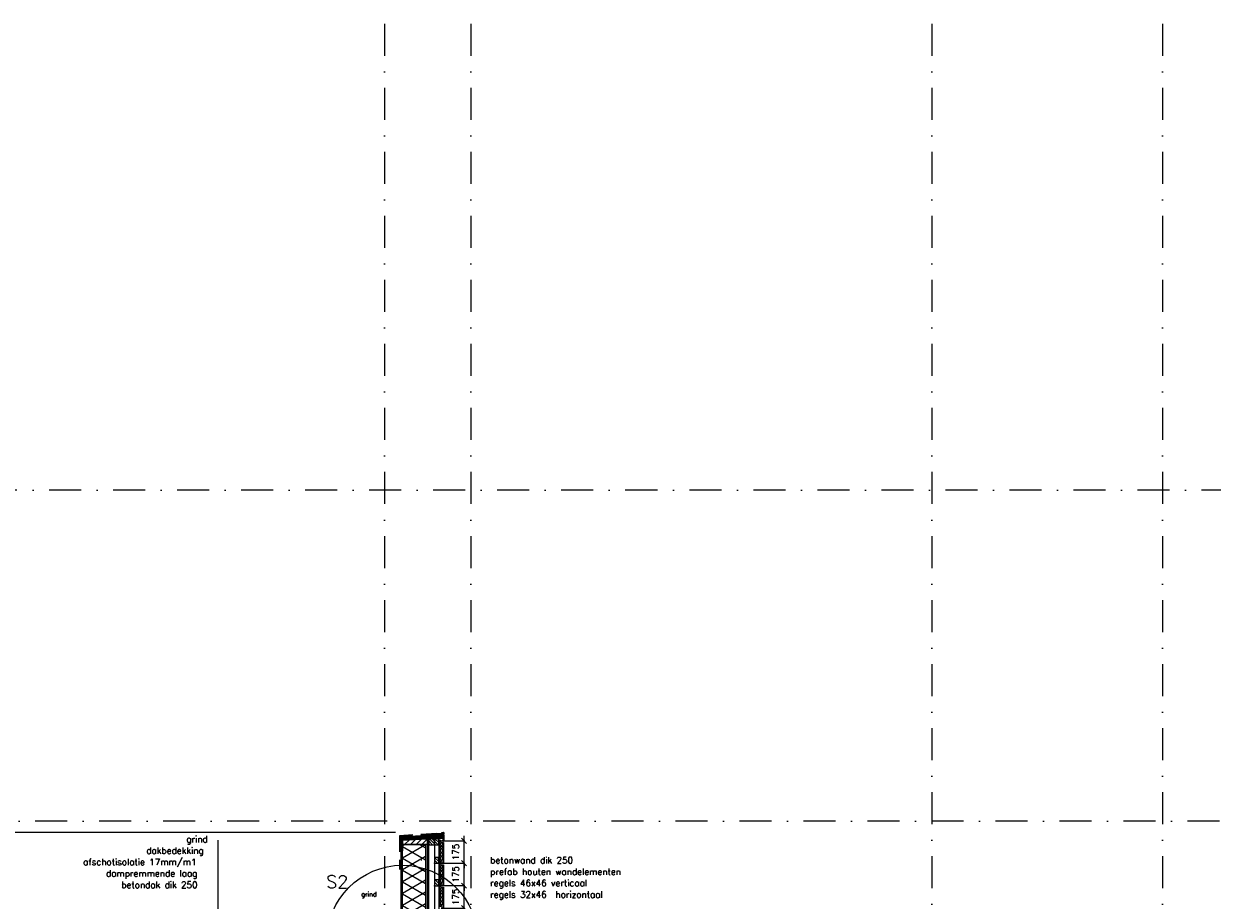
# Model space of a CAD drawing. Extents: x 102559 to 245130, y 44436 to 138999.
# Tile 28 of 30: x 189797 to 199079, y 103094 to 109939. Entities that reach past the tile are written whole.
import ezdxf

# ---------------------------------------------------------------- set-up
doc = ezdxf.new("R2010")
doc.units = 0
doc.header["$LTSCALE"] = 20
doc.header["$MEASUREMENT"] = 0
doc.header["$PDSIZE"] = -1
for name, pattern in [('CENTER', [5.421053, 3.388158, -0.677632, 0.677632, -0.677632]), ('DASHDOT', [25, 12.5, -6.25, 0, -6.25]), ('DD1', [2.66667, 1.66667, -0.5, 0, -0.5]), ('HIDDEN', [9.375, 6.25, -3.125])]:
    doc.linetypes.add(name, pattern=pattern)
doc.layers.get('0').update_dxf_attribs({"linetype": 'CONTINUOUS'})
doc.layers.get('DEFPOINTS').update_dxf_attribs({"linetype": 'CONTINUOUS'})
for name, color, linetype in [('_DETAILNUMMERS', 4, 'CONTINUOUS'), ('_DETAILNUMMERSTEKST', 4, 'CONTINUOUS'), ('A--01A1_ACEER', 1, 'CONTINUOUS'), ('A--A21--_F-23-', 9, 'CONTINUOUS'), ('A--A25--_F--3-', 9, 'CONTINUOUS'), ('A--A42--_F--3-', 9, 'CONTINUOUS'), ('A--A42--_F-23-', 9, 'CONTINUOUS'), ('A--L21--', 3, 'CONTINUOUS'), ('A--L21D3_BUITENWAND', 3, 'CONTINUOUS'), ('A--L25--', 7, 'CONTINUOUS'), ('A--L25--_F-23-', 7, 'CONTINUOUS'), ('A--L27DC4_DAKEN', 4, 'HIDDEN'), ('A--L31--', 2, 'CONTINUOUS'), ('A--L42--', 7, 'CONTINUOUS'), ('A--L42--_F--3-', 7, 'CONTINUOUS'), ('A--L42--_F-23-', 7, 'CONTINUOUS'), ('A--L47', 7, 'CONTINUOUS'), ('A--M$1A-_F123-', 1, 'CONTINUOUS'), ('A--T$1A-_F123_20', 1, 'CONTINUOUS'), ('A--T01A-18_TEKST', 1, 'CONTINUOUS'), ('A--T01A-25_TEKST', 2, 'CONTINUOUS'), ('STRAMIEN', 8, 'DD1'), ('X--LR---_CP', 7, 'CONTINUOUS')]:
    doc.layers.add(name, color=color, linetype=linetype)
doc.styles.add('HIEMSTRA', font='romans.shx')
doc.dimstyles.get("Standard").update_dxf_attribs({"dimscale": 40, "dimtxt": 2.5, "dimasz": 2, "dimexe": 0.3, "dimexo": 0.3, "dimgap": 2, "dimtad": 1, "dimdec": 0, "dimzin": 0, "dimdsep": 46, "dimtxsty": 'HIEMSTRA', "dimblk1": 'OBLIQUE', "dimblk2": 'OBLIQUE', "dimsah": 1, "dimcen": 0.09, "dimdle": 0.3, "dimclrd": 1, "dimclre": 1, "dimclrt": 3, "dimadec": 0, "dimazin": 0, "dimtfac": 1, "dimtdec": 4, "dimtix": 1, "dimtmove": 2, "dimatfit": 3, "dimldrblk": 'OBLIQUE', "dimfxl": 0, "dimtvp": 625, "dimtolj": 1, "dimtzin": 0, "dimarcsym": 0})
pattern_1 = [(45, (0, 0), (-10.6066, 10.6066), [])]

# ---------------------------------------------------------------- blocks, each defined once
blk = doc.blocks.new('E100606D_8713350')
at = {"color": 0}
blk.add_lwpolyline([(17.9, 1.6), (20.2, 1.6), (20, 1.8, -0.57735), (20.2, 2.1), (21.5, 2.1), (22.8, 2.1, -0.57735), (23, 1.8), (22.9, 1.6), (25.2, 1.6), (25, 1.8, -0.57735), (25.2, 2.1), (26.5, 2.1), (27.8, 2.1, -0.57735), (28, 1.8), (27.9, 1.6), (30.2, 1.6), (30, 1.8, -0.57735), (30.2, 2.1), (31.5, 2.1), (32.8, 2.1, -0.57735), (33, 1.8), (32.9, 1.6), (35.2, 1.6), (35, 1.8, -0.57735), (35.2, 2.1), (36.5, 2.1), (37.8, 2.1, -0.57735), (38, 1.8), (37.9, 1.6), (40.2, 1.6), (40, 1.8, -0.57735), (40.2, 2.1), (41.5, 2.1), (42.8, 2.1, -0.57735), (43, 1.8), (42.9, 1.6), (45.2, 1.6), (45, 1.8, -0.57735), (45.2, 2.1), (46.5, 2.1), (47.8, 2.1, -0.57735), (48, 1.8), (47.9, 1.6), (50.2, 1.6), (50, 1.8, -0.57735), (50.2, 2.1), (51.5, 2.1), (52.8, 2.1, -0.57735), (53, 1.8), (52.9, 1.6), (55.2, 1.6), (55, 1.8, -0.57735), (55.2, 2.1), (56.5, 2.1), (57.8, 2.1, -0.57735), (58, 1.8), (57.9, 1.6), (60.2, 1.6), (60, 1.8, -0.57735), (60.2, 2.1), (61.5, 2.1), (62.8, 2.1, -0.57735), (63, 1.8), (62.9, 1.6), (65.2, 1.6), (65, 1.8, -0.57735), (65.2, 2.1), (66.5, 2.1), (67.8, 2.1, -0.57735), (68, 1.8), (67.9, 1.6), (70.2, 1.6), (70, 1.8, -0.57735), (70.2, 2.1), (71.5, 2.1), (72.8, 2.1, -0.57735), (73, 1.8), (72.9, 1.6), (78.3, 0.6, -0.912623), (78.3, 0.1), (-5.3, 0.1, 0.414214), (-5.8, -0.4), (-5.8, -1.4, -0.414214), (-6.3, -1.9, -0.414214), (-6.8, -1.4), (-6.8, -0.4, 0.414214), (-7.3, 0.1), (-9.5, 0.1, 0.414214), (-10, -0.4), (-10, -24.7, 0.414214), (-9.5, -25.2), (-7.3, -25.2, 0.414214), (-6.8, -24.7), (-6.8, -23.7, -0.414214), (-6.3, -23.2, -0.414214), (-5.8, -23.7), (-5.8, -25.7, -0.414214), (-6.3, -26.2), (-9.5, -26.2, 0.414214), (-10, -26.7), (-10, -38.7, 0.534511), (-9.3, -39.1), (-1, -35.7, -0.534511), (0, -36.4, -0.303347), (-0.4, -37.1), (-9.4, -40.8, -0.534511), (-11.5, -39.4), (-11.5, 12.6, -0.414214), (-10, 14.1), (0, 14.1, -0.414214), (0.5, 13.6), (0.5, 13.1, -0.414214), (0, 12.6), (-9.5, 12.6, 0.414214), (-10, 12.1), (-10, 2.6, 0.414214), (-9.5, 2.1), (-8.5, 2.1), (-7.2, 2.1, -0.57735), (-7, 1.8), (-7.1, 1.6), (-4.8, 1.6), (-5, 1.8, -0.57735), (-4.8, 2.1), (-3.5, 2.1), (-2.2, 2.1, -0.57735), (-2, 1.8), (-2.1, 1.6), (0.2, 1.6), (0, 1.8, -0.57735), (0.2, 2.1), (1.5, 2.1), (2.8, 2.1, -0.57735), (3, 1.8), (2.9, 1.6), (5.2, 1.6), (5, 1.8, -0.57735), (5.2, 2.1), (6.5, 2.1), (7.8, 2.1, -0.57735), (8, 1.8), (7.9, 1.6), (10.2, 1.6), (10, 1.8, -0.57735), (10.2, 2.1), (11.5, 2.1), (12.8, 2.1, -0.57735), (13, 1.8), (12.9, 1.6), (15.2, 1.6), (15, 1.8, -0.57735), (15.2, 2.1), (16.5, 2.1), (17.8, 2.1, -0.57735), (18, 1.8)], format="xyb", close=True, dxfattribs=at)
blk = doc.blocks.new('ARGETON175')
at = {"layer": 'A--L21D3_BUITENWAND'}
for p, q in [((-8, 153), (-30, 150.5)), ((-30, 150.5), (-30, -12.5)), ((-22, 145.5), (-22, 126)), ((-8, 145.5), (-22, 145.5)), ((-8, 126), (-22, 126)), ((-8, 121), (-22, 121)), ((-22, 121), (-22, 102)), ((-22, 102), (-8, 102)), ((-22, 97), (-22, 72)), ((-22, 97), (-8, 97)), ((0, 168), (-8, 168)), ((-8, 153), (-8, 168)), ((-8, 126), (-8, 145.5)), ((-8, 102), (-8, 121)), ((-8, 72), (-8, 97)), ((0, 0), (0, 168)), ((-22, 72), (-8, 72)), ((-22, 67), (-22, 42)), ((-22, 67), (-8, 67)), ((-22, 42), (-8, 42)), ((-22, 37), (-22, 12)), ((-22, 37), (-8, 37)), ((-22, 12), (-8, 12)), ((-15, 7), (-15, -12.5)), ((-15, 7), (-8, 7)), ((-8, 42), (-8, 67)), ((-8, 12), (-8, 37)), ((-8, 7), (-8, 0)), ((-8, 0), (0, 0)), ((-30, -12.5), (-15, -12.5))]:
    blk.add_line(p, q, dxfattribs=at)
blk = doc.blocks.new('*U259')
at = {"layer": 'A--A42--_F-23-', "linetype": 'Continuous'}
h = blk.add_hatch(dxfattribs=at)
h.set_pattern_fill('ALFALINE', color=256, scale=40, style=0)
h.set_pattern_definition([(45, (-192749.264, -101917.898), (-28.284271, 28.284271), [])])
h.paths.add_polyline_path([(0, 0), (-5, 0), (-5, 1670.5), (0, 1670.5), (5, 1670.5), (5, 0)])
at = {"layer": 'A--L42--_F-23-', "color": 2, "linetype": 'Continuous'}
for points in [[(0, 0), (-5, 0), (-5, 1670.5), (0, 1670.5)], [(0, 0), (5, 0), (5, 1670.5), (0, 1670.5)]]:
    blk.add_lwpolyline(points, dxfattribs=at)
blk = doc.blocks.new('*U258')
at = {"layer": 'A--A42--_F-23-', "linetype": 'Continuous'}
h = blk.add_hatch(dxfattribs=at)
h.set_pattern_fill('ALFALINE', color=256, scale=40, style=0)
h.set_pattern_definition([(45, (-192955.265, -101917.898), (-28.284271, 28.284271), [])])
h.paths.add_polyline_path([(0, 0), (-5, 0), (-5, 1655.5), (0, 1655.5), (5, 1655.5), (5, 0)])
at = {"layer": 'A--L42--_F-23-', "color": 2, "linetype": 'Continuous'}
for points in [[(0, 0), (-5, 0), (-5, 1655.5), (0, 1655.5)], [(0, 0), (5, 0), (5, 1655.5), (0, 1655.5)]]:
    blk.add_lwpolyline(points, dxfattribs=at)
blk = doc.blocks.new('_OBLIQUE')
at = {"color": 0, "linetype": 'ByBlock'}
blk.add_line((-0.5, -0.5), (0.5, 0.5), dxfattribs=at)
blk = doc.blocks.new('*D188')
at = {"color": 1, "linetype": 'ByBlock'}
for p, q in [((193235.8, 103382.9), (193235.8, 103422.9)), ((193057.3, 103382.9), (193241.8, 103382.9)), ((193235.8, 103207.9), (193235.8, 103382.9)), ((193057.3, 103207.9), (193241.8, 103207.9)), ((193235.8, 103207.9), (193235.8, 103167.9))]:
    blk.add_line(p, q, dxfattribs=at)
at = {"layer": 'DEFPOINTS', "color": 0, "linetype": 'ByBlock'}
for p in [(193051.3, 103382.9), (193235.8, 103382.9), (193051.3, 103207.9)]:
    blk.add_point(p, dxfattribs=at)
at = {"color": 1, "linetype": 'ByBlock', "xscale": 40, "yscale": 40, "zscale": 40}
for p, rotation in [((193235.8, 103382.9), 270), ((193235.8, 103207.9), 90)]:
    blk.add_blockref('_OBLIQUE', p, dxfattribs=dict(at, rotation=rotation))
at = {"color": 3, "linetype": 'ByBlock', "insert": (193170.8, 103295.4), "char_height": 50, "attachment_point": 5, "rotation": 90, "style": 'HIEMSTRA'}
blk.add_mtext('\\A1;175', dxfattribs=at)
blk = doc.blocks.new('*D189')
at = {"color": 1, "linetype": 'ByBlock'}
for p, q in [((193235.8, 103207.9), (193235.8, 103247.9)), ((193057.3, 103207.9), (193241.8, 103207.9)), ((193235.8, 103032.9), (193235.8, 103207.9)), ((193057.3, 103032.9), (193241.8, 103032.9)), ((193235.8, 103032.9), (193235.8, 102992.9))]:
    blk.add_line(p, q, dxfattribs=at)
at = {"layer": 'DEFPOINTS', "color": 0, "linetype": 'ByBlock'}
for p in [(193051.3, 103207.9), (193235.8, 103207.9), (193051.3, 103032.9)]:
    blk.add_point(p, dxfattribs=at)
at = {"color": 1, "linetype": 'ByBlock', "xscale": 40, "yscale": 40, "zscale": 40}
for p, rotation in [((193235.8, 103207.9), 270), ((193235.8, 103032.9), 90)]:
    blk.add_blockref('_OBLIQUE', p, dxfattribs=dict(at, rotation=rotation))
at = {"color": 3, "linetype": 'ByBlock', "insert": (193170.8, 103120.4), "char_height": 50, "attachment_point": 5, "rotation": 90, "style": 'HIEMSTRA'}
blk.add_mtext('\\A1;175', dxfattribs=at)
blk = doc.blocks.new('*D190')
at = {"color": 1, "linetype": 'ByBlock'}
for p, q in [((193235.8, 103557.9), (193235.8, 103597.9)), ((193060.3, 103557.9), (193241.8, 103557.9)), ((193235.8, 103382.9), (193235.8, 103557.9)), ((193057.3, 103382.9), (193241.8, 103382.9)), ((193235.8, 103382.9), (193235.8, 103342.9))]:
    blk.add_line(p, q, dxfattribs=at)
at = {"layer": 'DEFPOINTS', "color": 0, "linetype": 'ByBlock'}
for p in [(193054.3, 103557.9), (193235.8, 103557.9), (193051.3, 103382.9)]:
    blk.add_point(p, dxfattribs=at)
at = {"color": 1, "linetype": 'ByBlock', "xscale": 40, "yscale": 40, "zscale": 40}
for p, rotation in [((193235.8, 103557.9), 270), ((193235.8, 103382.9), 90)]:
    blk.add_blockref('_OBLIQUE', p, dxfattribs=dict(at, rotation=rotation))
at = {"color": 3, "linetype": 'ByBlock', "insert": (193170.8, 103470.4), "char_height": 50, "attachment_point": 5, "rotation": 90, "style": 'HIEMSTRA'}
blk.add_mtext('\\A1;175', dxfattribs=at)
blk = doc.blocks.new('Q020261-')
at = {"layer": 'A--A25--_F--3-'}
h = blk.add_hatch(dxfattribs=at)
h.set_pattern_fill('ALFALINE', color=256, scale=15, style=0, pattern_type=2)
h.set_pattern_definition(pattern_1)
h.paths.add_polyline_path([(0, 0), (0, 46), (46, 46), (46, 0)])
at = {"layer": 'A--L25--_F-23-', "color": 2, "linetype": 'Continuous'}
blk.add_lwpolyline([(0, 0), (0, 46), (46, 46), (46, 0)], close=True, dxfattribs=at)
at = {"layer": 'X--LR---_CP'}
for p in [(0, 0), (0, 0), (46, 0)]:
    blk.add_point(p, dxfattribs=at)
blk = doc.blocks.new('HOUT46X32')
at = {"layer": 'A--A25--_F--3-'}
h = blk.add_hatch(dxfattribs=at)
h.set_pattern_fill('ALFALINE', color=256, scale=15, style=0, pattern_type=2)
h.set_pattern_definition(pattern_1)
h.paths.add_polyline_path([(0, 0), (0, 46), (32, 46), (32, 0)])
at = {"layer": 'A--L25--_F-23-', "color": 2, "linetype": 'Continuous'}
blk.add_lwpolyline([(0, 0), (0, 46), (32, 46), (32, 0)], close=True, dxfattribs=at)
at = {"layer": 'X--LR---_CP'}
for p in [(0, 0), (0, 0), (32, 0)]:
    blk.add_point(p, dxfattribs=at)

msp = doc.modelspace()

# ---------------------------------------------------------------- hatches: boundary and pattern name
at = {"layer": 'A--A21--_F-23-'}
h = msp.add_hatch(dxfattribs=at)
h.set_pattern_fill('ALFAISO', color=256, scale=80, angle=270, style=0, pattern_type=2)
h.set_pattern_definition([(210, (305390.68, -38), (-40, 69.282032), []), (150, (305390.68, -38), (40, 69.282032), [])])
h.paths.add_polyline_path([(192754.3, 103529.4), (192934.3, 103529.4), (192934.3, 102791.3), (192754.3, 102791.3)])
at = {"layer": 'A--A25--_F--3-'}
h = msp.add_hatch(dxfattribs=at)
h.set_pattern_fill('ANSI31', color=256, scale=10, angle=90, style=0)
h.set_pattern_definition([(45, (174672.885, 90279.83), (22.45064, -22.45064), [])])
h.paths.add_polyline_path([(192950.3, 103529.4), (192754.2, 103529.4), (192754.3, 103563.4), (192950.3, 103573.4)])
at = {"layer": 'A--A42--_F--3-'}
h = msp.add_hatch(dxfattribs=at)
h.set_pattern_fill('ALFALINE', color=256, scale=4, angle=132.3132, style=0, pattern_type=2)
h.set_pattern_definition([(2.6868, (193080.1155, 103585.4984), (0.187505, -3.995603), [])])
h.paths.add_polyline_path([(193069.5, 103585), (193068.6, 103604), (192753.3, 103589.2), (192754.2, 103570.2), (192754.5, 103564.2), (193069.8, 103579)])

# ---------------------------------------------------------------- linework, layer by layer
at = {"color": 0}
for p, q in [((193019.1, 103605.2), (193020.1, 103606.2)), ((193019.1, 103604.5), (193019.1, 103605.2)), ((193022.2, 103606.4), (193020, 103604.2)), ((193020, 103599.1), (193022.2, 103601.3)), ((193020.1, 103610.3), (193023.3, 103613.8)), ((193020.1, 103606.2), (193020.1, 103610.3)), ((193021.9, 103598.4), (193020.3, 103598.4)), ((193024, 103612.5), (193021.5, 103609.8)), ((193021.5, 103609.8), (193021.5, 103608.2)), ((193022.8, 103599.9), (193021.9, 103599)), ((193021.9, 103599), (193021.9, 103598.4)), ((193039.4, 103598.4), (193021.9, 103598.4)), ((193022, 103607.7), (193026.1, 103608.1)), ((193025.5, 103606.6), (193022.2, 103606.4)), ((193022.2, 103601.3), (193036.7, 103602.6)), ((193037.8, 103601.2), (193022.8, 103599.9)), ((193023.3, 103613.8), (193060.5, 103617.1)), ((193061.1, 103615.8), (193024, 103612.5)), ((193025.4, 103609), (193026.3, 103610.4)), ((193025.4, 103608), (193025.4, 103609)), ((193026.4, 103608.1), (193025.4, 103608)), ((193026.4, 103607.5), (193025.5, 103606.6)), ((193027, 103602.1), (193026.4, 103608.1)), ((193031.7, 103602.5), (193027, 103602.1)), ((193027.8, 103611.2), (193030.9, 103611.5)), ((193030.9, 103611.5), (193046.8, 103612.9)), ((193031.7, 103602.5), (193030.9, 103611.5)), ((193033.6, 103602.7), (193031.7, 103602.5)), ((193045, 103610.7), (193033, 103609.7)), ((193033.6, 103602.7), (193033, 103609.7)), ((193036, 103602.9), (193033.6, 103602.7)), ((193035.3, 103605.6), (193036.9, 103602.9)), ((193070.7, 103608.9), (193035.5, 103605.9)), ((193039.4, 103598.4), (193037.8, 103601.2)), ((193037.9, 103603.9), (193040.2, 103599.8)), ((193058.6, 103606.5), (193038.3, 103604.7)), ((193043.2, 103598.4), (193039.4, 103598.4)), ((193040.2, 103599.8), (193042.8, 103599.8)), ((193042.8, 103599.8), (193043.4, 103598.7)), ((193045.3, 103606.7), (193045, 103610.7)), ((193049.3, 103607.1), (193045.3, 103606.7)), ((193046.8, 103612.9), (193050.8, 103613.2)), ((193046.8, 103612.9), (193046.9, 103611.8)), ((193054.9, 103612.5), (193046.9, 103611.8)), ((193046.9, 103611.8), (193049.1, 103609.6)), ((193049.1, 103609.6), (193053.1, 103609.9)), ((193049.1, 103609.6), (193049.3, 103607.1)), ((193054.8, 103613.6), (193050.8, 103613.2)), ((193053.1, 103609.9), (193054.9, 103612.5)), ((193053.3, 103607.4), (193053.1, 103609.9)), ((193057.3, 103607.8), (193053.3, 103607.4)), ((193067.1, 103614.6), (193054.8, 103613.6)), ((193054.9, 103612.5), (193054.8, 103613.6)), ((193056.9, 103611.7), (193068.9, 103612.8)), ((193057.3, 103607.8), (193056.9, 103611.7)), ((193057.9, 103598.7), (193058.4, 103599.6)), ((193061.7, 103598.4), (193058.1, 103598.4)), ((193058.8, 103599.8), (193059.2, 103599.8)), ((193059.2, 103599.8), (193059.2, 103606)), ((193060.5, 103617.1), (193062.8, 103619.4)), ((193060.6, 103606.2), (193060.6, 103599.8)), ((193060.6, 103599.8), (193060.9, 103599.8)), ((193073, 103607.7), (193061, 103606.7)), ((193061.1, 103615.8), (193065.8, 103620.6)), ((193061.4, 103599.6), (193061.9, 103598.7)), ((193061.5, 103620.5), (193062.6, 103621.6)), ((193062.4, 103620.3), (193061.6, 103620.2)), ((193062.6, 103621.6), (193076, 103622.8)), ((193065.8, 103620.6), (193075.2, 103621.4)), ((193070.1, 103617.7), (193067.1, 103614.6)), ((193067.4, 103617), (193071.2, 103620.7)), ((193068.6, 103616.2), (193067.8, 103616.1)), ((193070.3, 103617.9), (193068.6, 103616.2)), ((193069.2, 103608.8), (193068.9, 103612.8)), ((193070.2, 103608.9), (193069.2, 103608.8)), ((193069.9, 103585.7), (193069.9, 103585.9)), ((193070.2, 103608.9), (193071.1, 103610)), ((193070.4, 103586.4), (193075, 103586.4)), ((193075.5, 103585.2), (193070.4, 103585.2)), ((193071.1, 103610), (193070.5, 103617.6)), ((193074.4, 103621), (193071.2, 103620.7)), ((193071.2, 103609.4), (193071.2, 103617.5)), ((193072.6, 103618.8), (193075.4, 103619.6)), ((193072.6, 103610.1), (193072.6, 103618.8)), ((193072.6, 103610.1), (193076.9, 103605.8)), ((193072.8, 103617.3), (193072.8, 103618.5)), ((193072.9, 103616.9), (193075.6, 103614.2)), ((193073, 103607.7), (193075.5, 103605.2)), ((193073.1, 103618.6), (193074.9, 103616.8)), ((193075.5, 103619.9), (193074.4, 103621)), ((193075.5, 103586.9), (193075.5, 103605.2)), ((193075.5, 103561.2), (193075.5, 103585.2)), ((193075.8, 103617.2), (193075.8, 103620.9)), ((193075.8, 103611.8), (193075.8, 103613.8)), ((193076.3, 103611.3), (193075.8, 103611.8)), ((193076.9, 103605.8), (193076.9, 103558.6)), ((193077.1, 103621.8), (193077.1, 103611.6)), ((193069.9, 103560.4), (193069.9, 103562.2)), ((193070.4, 103562.7), (193070.6, 103562.7)), ((193075.5, 103559.9), (193070.4, 103559.9)), ((193071.1, 103562.2), (193071.1, 103561.2)), ((193071.1, 103561.2), (193075.5, 103561.2)), ((193075.5, 103559.6), (193075.5, 103559.9))]:
    msp.add_line(p, q, dxfattribs=at)
at = {"color": 0, "linetype": 'CENTER'}
msp.add_line((193050.8, 103613.2), (193053.4, 103583.4), dxfattribs=at)
at = {"color": 0}
for centre, radius, start, end in [((193019.6, 103604.5), 0.5, 180, 225), ((193019.6, 103604.5), 0.5, 225, 315), ((193020.3, 103598.8), 0.4, 135, 180), ((193020.3, 103598.8), 0.4, 180, 270), ((193022, 103608.2), 0.5, 180, 275), ((193026.2, 103607.8), 0.3, 315, 95), ((193028, 103609.2), 2, 95, 145), ((193035.5, 103605.7), 0.2, 95, 180), ((193035.5, 103605.7), 0.2, 180, 210), ((193036, 103603.4), 0.5, 275, 30), ((193036.7, 103602.8), 0.2, 275, 30), ((193038.3, 103604.2), 0.5, 95, 210), ((193043.2, 103598.6), 0.2, 270, 30), ((193058.1, 103598.6), 0.2, 150, 270), ((193058.8, 103599.3), 0.5, 90, 150), ((193058.7, 103606), 0.5, 0, 95), ((193061.1, 103606.2), 0.5, 95, 180), ((193060.9, 103599.3), 0.5, 30, 90), ((193061.6, 103620.4), 0.2, 135, 275), ((193061.7, 103598.6), 0.2, 270, 30), ((193062.4, 103619.8), 0.5, 315, 95), ((193067.8, 103616.6), 0.5, 135, 275), ((193070.4, 103585.9), 0.5, 90, 180), ((193070.4, 103585.7), 0.5, 180, 270), ((193070.3, 103617.6), 0.2, 5, 135), ((193070.7, 103617.5), 0.5, 0, 135), ((193070.7, 103609.4), 0.5, 275, 0), ((193073, 103618.5), 0.2, 45, 180), ((193073.3, 103617.3), 0.5, 180, 225), ((193075.3, 103617.2), 0.5, 225, 0), ((193075, 103586.9), 0.5, 270, 0), ((193075.3, 103620.9), 0.5, 0, 95), ((193075.4, 103619.8), 0.2, 284.29436, 45), ((193075.3, 103613.8), 0.5, 0, 45), ((193076.1, 103621.8), 1, 0, 95), ((193076.6, 103611.6), 0.5, 225, 0), ((193070.4, 103562.2), 0.5, 90, 180), ((193070.4, 103560.4), 0.5, 180, 270), ((193070.6, 103562.2), 0.5, 0, 90), ((193076.7, 103559.6), 1.2, 180, 270), ((193076.7, 103558.6), 0.2, 270, 0)]:
    msp.add_arc(centre, radius, start, end, dxfattribs=at)
at = {"layer": '_DETAILNUMMERS'}
msp.add_circle((192754.3, 102776.2), 590.6, dxfattribs=at)
at = {"layer": 'A--01A1_ACEER'}
msp.add_line((192700, 103622.8), (159109.9, 103622.8), dxfattribs=at)
at = {"layer": 'A--L21--'}
msp.add_lwpolyline([(192754.3, 103529.4), (192934.3, 103529.4), (192934.3, 102791.3), (192754.3, 102791.3)], close=True, dxfattribs=at)
at = {"layer": 'A--L25--_F-23-', "color": 2, "linetype": 'Continuous'}
for p, q in [((192754.3, 103554.4), (192754.3, 103480.8)), ((192940.3, 103529.4), (192754.3, 103529.4)), ((192950.3, 103480.8), (192950.3, 103573.4))]:
    msp.add_line(p, q, dxfattribs=at)
msp.add_lwpolyline([(192950.3, 103529.4), (192754.2, 103529.4), (192754.3, 103563.4), (192950.3, 103573.4)], close=True, dxfattribs=at)
at = {"layer": 'A--L27DC4_DAKEN'}
for p, q in [((193023.2, 103613.8), (192732, 103597.7)), ((192732, 103597.7), (192732.4, 103334.5)), ((193020.1, 103606.6), (192732.4, 103590.7))]:
    msp.add_line(p, q, dxfattribs=at)
at = {"layer": 'A--L31--'}
for p, q in [((193006.3, 103527.4), (193006.3, 100029.8)), ((193038.3, 103573.4), (193038.3, 101845.9))]:
    msp.add_line(p, q, dxfattribs=at)
at = {"layer": 'A--L42--_F--3-', "color": 3, "linetype": 'Continuous'}
msp.add_line((192754.5, 103564.2), (193069.8, 103579), dxfattribs=at)
msp.add_lwpolyline([(193069.8, 103579), (193068.6, 103604), (192753.3, 103589.2), (192754.5, 103564.2)], dxfattribs=at)
at = {"layer": 'A--T$1A-_F123_20', "const_width": 4.75}
msp.add_lwpolyline([(192900.6, 103407, 1), (192905.8, 103407, 1)], format="xyb", close=True, dxfattribs=at)
at = {"layer": 'A--T01A-25_TEKST'}
msp.add_line((191313.5, 103563.2), (191313.6, 102920.6), dxfattribs=at)
at = {"layer": 'STRAMIEN', "linetype": 'DASHDOT'}
for p, q in [((192614.3, 109939.1), (192614.3, 90611.2)), ((193289.3, 109939.1), (193289.3, 90611.2)), ((196889.3, 109939.1), (196889.3, 90611.2)), ((198689.3, 109939.1), (198689.3, 90611.2)), ((215249.5, 106295.9), (151406.4, 106295.9)), ((215140.2, 103710.9), (152098.7, 103710.9))]:
    msp.add_line(p, q, dxfattribs=at)
at = {"layer": 'X--LR---_CP'}
msp.add_point((192950.3, 103539.2), dxfattribs=at)
msp.add_point((192950.3, 103539.2), dxfattribs=at)

# ---------------------------------------------------------------- block references
at = {"xscale": -1}
for p in [(193046.3, 103395.4), (193046.3, 103220.4), (193046.3, 103045.4)]:
    msp.add_blockref('ARGETON175', p, dxfattribs=at)
at = {"layer": 'A--L25--', "xscale": -1}
for name, p in [('Q020261-', (193006.3, 103527.4)), ('HOUT46X32', (193038.3, 103527.4)), ('HOUT46X32', (193038.3, 103382.4)), ('HOUT46X32', (193038.3, 103207.4))]:
    msp.add_blockref(name, p, dxfattribs=at)
at = {"layer": 'A--L42--'}
for name, p in [('*U259', (192749.3, 101917.9)), ('*U258', (192955.3, 101917.9))]:
    msp.add_blockref(name, p, dxfattribs=at)
at = {"layer": 'A--L47', "xscale": -1}
msp.add_blockref('E100606D_8713350', (193064.3, 103596.6), dxfattribs=at)

# ---------------------------------------------------------------- texts
at = {"layer": '_DETAILNUMMERSTEKST', "style": 'HIEMSTRA'}
msp.add_text('S2', height=100, dxfattribs=at).set_placement((192159.7, 103187.3))
at = {"layer": 'A--T01A-18_TEKST', "style": 'HIEMSTRA'}
msp.add_text('grind', height=36, dxfattribs=at).set_placement((192432.5, 103122.6))
at = {"layer": 'A--T01A-25_TEKST', "style": 'HIEMSTRA'}
for s, p in [('grind', (191066.8, 103545.8)), ('dakbedekking', (190754.4, 103456.6)), ('afschotisolatie 17mm/m1', (190261.1, 103367.4)), ('betonwand dik 250', (193439.6, 103381.3)), ('dampremmende laag', (190439.7, 103278.2)), ('prefab houten wandelementen', (193439.6, 103291.3)), ('betondak dik 250', (190558.7, 103189)), ('regels 46x46 verticaal', (193439.6, 103202.9)), ('regels 32x46  horizontaal', (193439.6, 103113.7))]:
    msp.add_text(s, height=50, dxfattribs=at).set_placement(p)

# ---------------------------------------------------------------- dimensions: what is measured, and where the dimension line sits
at = {"layer": 'A--M$1A-_F123-'}
for base, p1, p2, picture, middle in [((193235.8, 103557.9), (193051.3, 103382.9), (193054.3, 103557.9), '*D190', (193170.8, 103470.4)), ((193235.8, 103382.9), (193051.3, 103207.9), (193051.3, 103382.9), '*D188', (193170.8, 103295.4)), ((193235.8, 103207.9), (193051.3, 103032.9), (193051.3, 103207.9), '*D189', (193170.8, 103120.4))]:
    dim = msp.add_linear_dim(base=base, p1=p1, p2=p2, angle=90, dimstyle='Standard', override={"dimscale": 20}, dxfattribs=at)
    dim.commit()
    dim.dimension.update_dxf_attribs({"geometry": picture, "text_midpoint": middle})

doc.saveas('drawing.dxf')
